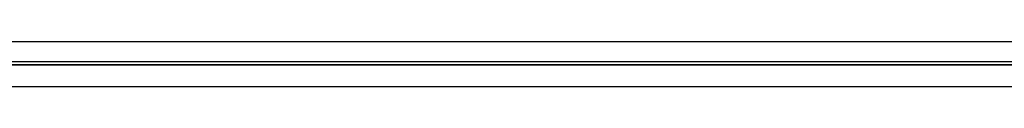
# Model space of a CAD drawing. Header units: inches. Extents: x 53216 to 117387, y -66787 to -22834.
# Tile 150 of 256: x 60628.18 to 60651.87, y -30084.99 to -30083.91. Entities that reach past the tile are written whole.
import ezdxf

# ---------------------------------------------------------------- set-up
doc = ezdxf.new("R2010")
doc.units = ezdxf.units.IN
doc.header["$MEASUREMENT"] = 0
doc.layers.add('FAKRO LOFT LADDERS', color=7, linetype='Continuous')

msp = doc.modelspace()

# ---------------------------------------------------------------- linework, layer by layer
at = {"layer": 'FAKRO LOFT LADDERS', "color": 7, "linetype": 'Continuous'}
for p, q in [((60597.472, -30083.906), (60653.332, -30083.906)), ((60653.332, -30083.91), (60597.472, -30083.91)), ((60597.472, -30084.385), (60653.332, -30084.385)), ((60653.332, -30084.466), (60597.472, -30084.466)), ((60597.472, -30084.466), (60653.332, -30084.466)), ((60597.472, -30084.985), (60653.332, -30084.985))]:
    msp.add_line(p, q, dxfattribs=at)

doc.saveas('drawing.dxf')
